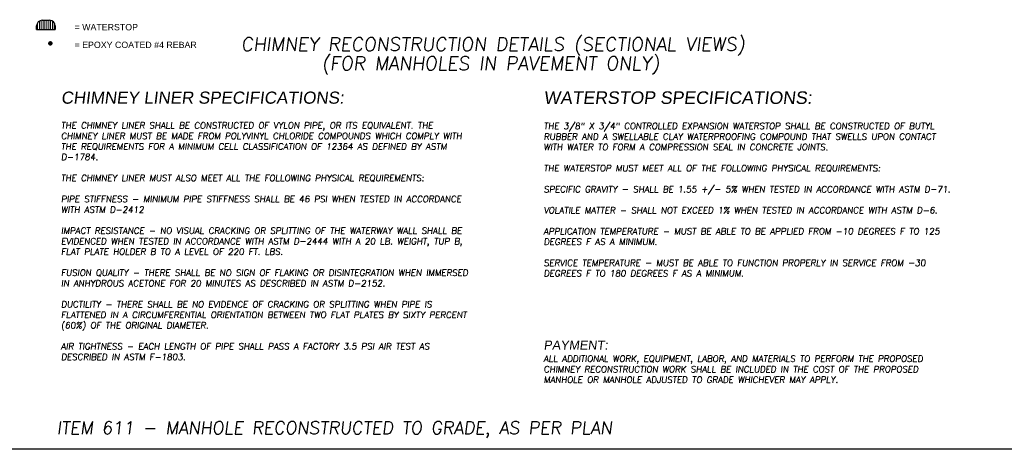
# Model space of a CAD drawing. Header units: feet. Extents: x 6 to 219, y -47 to 30.
# Tile 61 of 64: x 189 to 208, y 4 to 12. Entities that reach past the tile are written whole.
import ezdxf
from ezdxf.enums import TextEntityAlignment as Align

# ---------------------------------------------------------------- set-up
doc = ezdxf.new("R2010")
doc.units = ezdxf.units.FT
doc.header["$MEASUREMENT"] = 0
doc.layers.add('COLUMNS', color=6, linetype='Continuous', plot=False)
for name, color, linetype in [('CONC-BLOCK-REBAR', 31, 'Continuous'), ('SHEET_TXT', 9, 'Continuous'), ('SwellStop', 70, 'Continuous'), ('text', 9, 'Continuous')]:
    doc.layers.add(name, color=color, linetype=linetype)
doc.layers.add('SwellStop-Hatch', color=50, linetype='Continuous', lineweight=0)
doc.styles.add('SLANTED', font='ROMANS.SHX', dxfattribs={"oblique": 7})
doc.styles.get("Standard").update_dxf_attribs({"font": 'arial.ttf'})

msp = doc.modelspace()

# ---------------------------------------------------------------- hatches: boundary and pattern name
at = {"layer": 'SwellStop-Hatch'}
h = msp.add_hatch(dxfattribs=at)
h.set_pattern_fill('ANSI31', color=256, scale=0.292969, angle=45, style=0)
h.set_pattern_definition([(90, (-120.20565, 54.683464), (-0.0366210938, 5e-18), [])])
h.paths.add_polyline_path([(189.14934, 12.12121), (189.00579, 12.12121, 0.41421356), (188.89446, 12.00988), (188.89446, 11.9381), (189.26067, 11.9381), (189.26067, 12.00988, 0.41421356)])

# ---------------------------------------------------------------- linework, layer by layer
at = {"layer": 'COLUMNS', "color": 3, "flags": 128}
msp.add_lwpolyline([(188.34752, 3.62445), (188.34752, 24.37445), (218.72252, 24.37445), (218.72252, 3.62445)], close=True, dxfattribs=at)
at = {"layer": 'CONC-BLOCK-REBAR', "const_width": 0.04464}
msp.add_lwpolyline([(189.14348, 11.66361, 1), (189.18812, 11.66361, 1)], format="xyb", close=True, dxfattribs=at)
at = {"layer": 'SwellStop'}
for p, q in [((189.00579, 12.12121), (189.14934, 12.12121)), ((188.89446, 11.9381), (188.89446, 12.00988)), ((188.89446, 11.9381), (189.26067, 11.9381)), ((189.26067, 12.00988), (189.26067, 11.9381))]:
    msp.add_line(p, q, dxfattribs=at)
for centre, start, end in [((189.00579, 12.00988), 90, 180), ((189.14934, 12.00988), 0, 90)]:
    msp.add_arc(centre, 0.11133, start, end, dxfattribs=at)

# ---------------------------------------------------------------- texts
at = {"layer": 'SHEET_TXT', "color": 3, "style": 'SLANTED', "oblique": 7}
msp.add_text('ITEM 611 - MANHOLE RECONSTRUCTED TO GRADE, AS PER PLAN', height=0.25, dxfattribs=at).set_placement((189.29262, 4.17663), align=Align.TOP_LEFT)
at = {"layer": 'text'}
for s, p in [('= WATERSTOP', (189.64625, 11.92248)), ('= EPOXY COATED #4 REBAR', (189.64625, 11.57231))]:
    msp.add_text(s, height=0.125, dxfattribs=at).set_placement(p)
at = {"layer": 'text', "style": 'SLANTED', "oblique": 7}
for s, p in [('CHIMNEY RECONSTRUCTION DETAILS (SECTIONAL VIEWS)', (192.94546, 11.51412)), ('(FOR MANHOLES IN PAVEMENT ONLY)', (194.54482, 11.1342))]:
    msp.add_text(s, height=0.2678571, dxfattribs=at).set_placement(p)
at = {"layer": 'text', "attachment_point": 1, "style": 'SLANTED'}
for s, insert, char_height, width in [('{\\fSwis721 Blk BT|b0|i0|c0|p34;\\H1.92x;CHIMNEY LINER SPECIFICATIONS:}\\P\\PTHE CHIMNEY LINER SHALL BE CONSTRUCTED OF VYLON PIPE, OR ITS EQUIVALENT. THE CHIMNEY LINER MUST BE MADE FROM POLYVINYL CHLORIDE COMPOUNDS WHICH COMPLY WITH THE REQUIREMENTS FOR A MINIMUM CELL CLASSIFICATION OF 12364 AS DEFINED BY ASTM D-1784.\\P\\PTHE CHIMNEY LINER MUST ALSO MEET ALL THE FOLLOWING PHYSICAL REQUIREMENTS:\\P\\PPIPE STIFFNESS - MINIMUM PIPE STIFFNESS SHALL BE 46 PSI WHEN TESTED IN ACCORDANCE WITH ASTM D-2412\\P\\PIMPACT RESISTANCE - NO VISUAL CRACKING OR SPLITTING OF THE WATERWAY WALL SHALL BE EVIDENCED WHEN TESTED IN ACCORDANCE WITH ASTM D-2444 WITH A 20 LB. WEIGHT, TUP B, FLAT PLATE HOLDER B TO A LEVEL OF 220 FT. LBS.\\P\\PFUSION QUALITY - THERE SHALL BE NO SIGN OF FLAKING OR DISINTEGRATION WHEN IMMERSED IN ANHYDROUS ACETONE FOR 20 MINUTES AS DESCRIBED IN ASTM D-2152.\\P\\PDUCTILITY - THERE SHALL BE NO EVIDENCE OF CRACKING OR SPLITTING WHEN PIPE IS FLATTENED IN A CIRCUMFERENTIAL ORIENTATION BETWEEN TWO FLAT PLATES BY SIXTY PERCENT (60%) OF THE ORIGINAL DIAMETER.\\P\\PAIR TIGHTNESS - EACH LENGTH OF PIPE SHALL PASS A FACTORY 3.5 PSI AIR TEST AS DESCRIBED IN ASTM F-1803.', (189.37733, 10.70915), 0.125, 8.0957238), ('{\\fSwis721 Blk BT|b0|i0|c0|p34;PAYMENT:}\\P{\\Fsimplex|c0;\\H0.7x;ALL ADDITIONAL WORK, EQUIPMENT, LABOR, AND MATERIALS TO PERFORM THE PROPOSED CHIMNEY RECONSTRUCTION WORK SHALL BE INCLUDED IN THE COST OF THE PROPOSED MANHOLE OR MANHOLE ADJUSTED TO GRADE WHICHEVER MAY APPLY. }', (198.94141, 5.77848), 0.17857143, 8.0743771)]:
    msp.add_mtext(s, dxfattribs=dict(at, insert=insert, char_height=char_height, width=width))
at = {"layer": 'text', "linetype": 'Continuous', "insert": (198.94153, 10.71369), "char_height": 0.125, "width": 8.1499252, "attachment_point": 1, "style": 'SLANTED'}
msp.add_mtext('{\\fSwis721 Blk BT|b0|i0|c0|p34;\\H2x;WATERSTOP SPECIFICATIONS:\\P}\\PTHE 3/8" X 3/4" CONTROLLED EXPANSION WATERSTOP SHALL BE CONSTRUCTED OF BUTYL RUBBER AND A SWELLABLE CLAY WATERPROOFING COMPOUND THAT SWELLS UPON CONTACT WITH WATER TO FORM A COMPRESSION SEAL IN CONCRETE JOINTS. \\P\\PTHE WATERSTOP MUST MEET ALL OF THE FOLLOWING PHYSICAL REQUIREMENTS:\\P\\PSPECIFIC GRAVITY - SHALL BE 1.55 +/- 5% WHEN TESTED IN ACCORDANCE WITH ASTM D-71.\\P\\PVOLATILE MATTER - SHALL NOT EXCEED 1% WHEN TESTED IN ACCORDANCE WITH ASTM D-6.\\P\\PAPPLICATION TEMPERATURE - MUST BE ABLE TO BE APPLIED FROM -10 DEGREES F TO 125 DEGREES F AS A MINIMUM.\\P\\PSERVICE TEMPERATURE - MUST BE ABLE TO FUNCTION PROPERLY IN SERVICE FROM -30 DEGREES F TO 180 DEGREES F AS A MINIMUM.', dxfattribs=at)

doc.saveas('drawing.dxf')
